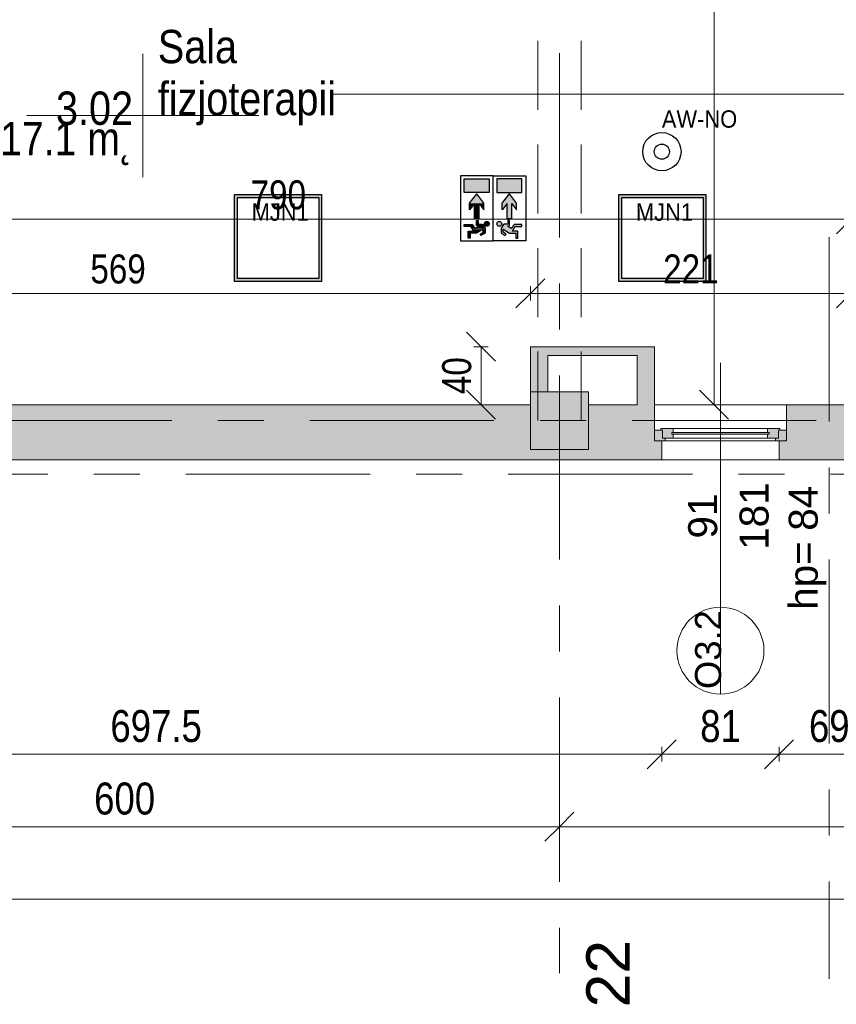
# Model space of a CAD drawing. Header units: centimetres. Extents: x -1737 to 22393, y -8842 to 3838.
# Tile 3 of 65: x -985 to -422, y 6 to 685. Entities that reach past the tile are written whole.
import ezdxf

# ---------------------------------------------------------------- set-up
doc = ezdxf.new("R2010")
doc.units = ezdxf.units.CM
doc.linetypes.add('Oś', pattern=[222.25, 127, -31.75, 31.75, -31.75])
doc.linetypes.add('Ukryte', pattern=[71.438, 47.625, -23.813])
for name, color, linetype, lineweight in [('A-ANNO-DIMS', 211, 'Continuous', 13), ('A-ANNO-DIMS-100', 211, 'Continuous', 13), ('A-AREA-IDEN', 2, 'Continuous', 13), ('A-DETL-HDLN', 90, 'Ukryte', 9), ('A-DETL-THIN', 151, 'Continuous', 9), ('A-GLAZ', 151, 'Continuous', 13), ('A-GLAZ-IDEN', 152, 'Continuous', 13), ('A-WALL', 113, 'Continuous', 13), ('A-WALL-PATT', 111, 'Continuous', 13), ('S-COLS', 52, 'Continuous', 13), ('S-GRID', 1, 'Continuous', 13), ('S-GRID-IDEN', 1, 'Continuous', 13)]:
    doc.layers.add(name, color=color, linetype=linetype, lineweight=lineweight)
doc.layers.add('E_oprawy', color=12, linetype='Continuous')
doc.styles.add('Arial', font='arial.ttf', dxfattribs={"width": 0.9, "height": 18})
doc.styles.add('Arial Narrow_1', font='ARIALN.TTF', dxfattribs={"height": 22})
doc.styles.add('Arial Narrow_2', font='ARIALN.TTF', dxfattribs={"height": 20})
doc.styles.add('Arial_11', font='arial.ttf', dxfattribs={"height": 0.2})
doc.styles.add('Arial_4', font='arial.ttf', dxfattribs={"height": 30})
doc.styles.add('Arial_5', font='arial.ttf', dxfattribs={"height": 20})
doc.styles.add('Arial_7', font='arial.ttf', dxfattribs={"width": 0.85, "height": 23})
doc.styles.add('Arial_9', font='arial.ttf', dxfattribs={"height": 18})
doc.dimstyles.new('Diagonal_1_100__0_1_', dxfattribs={"dimscale": 30.48, "dimtxt": 22.515481, "dimasz": 0.656168, "dimexe": 0.164042, "dimexo": 0.0625, "dimgap": 0.065617, "dimtad": 1, "dimdec": 1, "dimrnd": 0.1, "dimdsep": 46, "dimtxsty": 'Arial Narrow_1', "dimblk1": 'OBLIQUE', "dimblk2": 'OBLIQUE', "dimsah": 1, "dimcen": 0.09, "dimazin": 0, "dimtfac": 1, "dimtdec": 4, "dimtix": 1, "dimtmove": 0, "dimatfit": 3, "dimfxl": 0, "dimtvp": 1, "dimtolj": 1, "dimtzin": 0, "dimarcsym": 0})
doc.dimstyles.new('Diagonal_1_100__0__wewnętrzne', dxfattribs={"dimscale": 30.48, "dimtxt": 20.468619, "dimasz": 0.656168, "dimexe": 0.164042, "dimexo": 0.0625, "dimgap": 0.032808, "dimtad": 1, "dimdec": 0, "dimdsep": 46, "dimtxsty": 'Arial Narrow_2', "dimblk1": 'OBLIQUE', "dimblk2": 'OBLIQUE', "dimsah": 1, "dimcen": 0.09, "dimazin": 0, "dimtfac": 1, "dimtdec": 4, "dimtix": 1, "dimtmove": 0, "dimatfit": 3, "dimfxl": 0, "dimtvp": 1, "dimtolj": 1, "dimtzin": 0, "dimarcsym": 0})
doc.dimstyles.new('Diagonal_1_100__0__wewnętrzne_2', dxfattribs={"dimscale": 30.48, "dimtxt": 20.468619, "dimasz": 0.656168, "dimexe": 0.164042, "dimexo": 0.0625, "dimgap": 0.032808, "dimtad": 1, "dimdec": 0, "dimdsep": 46, "dimtxsty": 'Arial Narrow_2', "dimblk1": 'OBLIQUE', "dimblk2": 'OBLIQUE', "dimsah": 1, "dimcen": 0.09, "dimazin": 0, "dimtfac": 1, "dimtdec": 4, "dimtix": 1, "dimtmove": 2, "dimatfit": 3, "dimfxl": 0, "dimtvp": 1, "dimtolj": 1, "dimtzin": 0, "dimarcsym": 0})

# ---------------------------------------------------------------- blocks, each defined once
blk = doc.blocks.new('Pawilon E_rvt-1-3_piętro I __3_90 m_ - stan projektowany')
at = {"layer": 'S-GRID', "linetype": 'Oś'}
for p, q in [((-426.62, 534.83), (-426.62, 23.18)), ((368.01, 371.33), (-1702.93, 371.33))]:
    blk.add_line(p, q, dxfattribs=at)
blk = doc.blocks.new('M_Concrete-Square-Column - 400 x 400mm-1512407-3_piętro I __3_90 m_ - stan projektowany')
at = {"layer": 'S-COLS', "lineweight": 9}
blk.add_hatch(color=253, dxfattribs=at).paths.add_polyline_path([(20, -20), (20, 20), (-20, 20), (-20, -20), (11, -20)], flags=0)
for p, q in [((20, 20), (-20, 20)), ((-20, 20), (-20, -20)), ((20, -20), (20, 20)), ((-20, -20), (20, -20))]:
    blk.add_line(p, q, dxfattribs=at)
blk = doc.blocks.new('Okno - automatyczna etykieta - 91x181-2208600-3_piętro I __3_90 m_ - stan projektowany')
at = {"layer": 'A-GLAZ', "lineweight": 9}
h = blk.add_hatch(color=253, dxfattribs=at)
h.paths.add_polyline_path([(-45.5, -6), (-38, -6), (-38, -4), (-40, -3.93), (-40, 1.5), (-45.5, 1.5)], flags=0)
h.paths.add_polyline_path([(45.5, -6), (45.5, 1.5), (40, 1.5), (40, -4), (38, -4), (38, -6), (40.5, -6)], flags=0)
h = blk.add_hatch(color=253, dxfattribs=at)
h.paths.add_polyline_path([(-32.5, -4), (-32.5, -1.25), (-33.5, -1.25), (-33.5, -0.25), (-32.5, -0.25), (-32.5, 2.5), (-41, 2.5), (-41, 1.5), (-40, 1.5), (-40, -4), (-33.5, -4)], flags=0)
h.paths.add_polyline_path([(40, -4), (40, 1.5), (41, 1.5), (41, 2.5), (32.5, 2.5), (32.5, -0.25), (33.5, -0.25), (33.5, -1.25), (32.5, -1.25), (32.5, -4), (38, -4)], flags=0)
blk.add_hatch(color=253, dxfattribs=at).paths.add_polyline_path([(-24.16, -1.25), (33.5, -1.25), (33.5, -0.25), (-33.5, -0.25), (-33.5, -1.25), (-32.5, -1.25)], flags=0)
for p, q in [((-45.5, 1.5), (-40, 1.5)), ((-45.5, -6), (-45.5, 1.5)), ((-41, 2.5), (-32.5, 2.5)), ((-41, 1.5), (-41, 2.5)), ((-40, 1.5), (-41, 1.5)), ((-40, -4), (-40, 1.5)), ((-40, 1.5), (-40, -4)), ((-32.5, 2.5), (-32.5, -0.25)), ((32.5, 2.5), (-32.5, 2.5)), ((32.5, 2.5), (41, 2.5)), ((32.5, -0.25), (32.5, 2.5)), ((40, 1.5), (40, -4)), ((41, 1.5), (40, 1.5)), ((40, 1.5), (45.5, 1.5)), ((40, -4), (40, 1.5)), ((41, 2.5), (41, 1.5)), ((45.5, 1.5), (45.5, -6)), ((-38, -6), (-45.5, -6)), ((-45.5, -6), (45.5, -6)), ((-32.5, -4), (-40, -4)), ((-40, -4), (-38, -4)), ((-38, -4), (-38, -6)), ((38, -6), (-38, -6)), ((-33.5, -1.25), (-33.5, -0.25)), ((-33.5, -0.25), (33.5, -0.25)), ((-33.5, -0.25), (-33.5, -1.25)), ((-32.5, -0.25), (-33.5, -0.25)), ((33.5, -1.25), (-33.5, -1.25)), ((-33.5, -1.25), (-32.5, -1.25)), ((-32.5, -1.25), (-32.5, -4)), ((32.5, -4), (-32.5, -4)), ((33.5, -0.25), (32.5, -0.25)), ((32.5, -1.25), (33.5, -1.25)), ((32.5, -4), (32.5, -1.25)), ((40, -4), (32.5, -4)), ((33.5, -0.25), (33.5, -1.25)), ((33.5, -1.25), (33.5, -0.25)), ((38, -4), (40, -4)), ((38, -6), (38, -4)), ((45.5, -6), (38, -6))]:
    blk.add_line(p, q, dxfattribs=at)
blk = doc.blocks.new('DIMBLOCK16-3_piętro I __3_90 m_ - stan projektowany')
at = {"layer": 'A-ANNO-DIMS-100', "transparency": 16777216}
for p, q in [((-1212.62, 128.23), (-1202.62, 138.23)), ((-612.62, 128.23), (-602.62, 138.23)), ((-1212.62, 133.23), (-1212.62, 123.23)), ((-1212.62, 128.23), (-1212.62, 133.23)), ((-612.62, 133.23), (-612.62, 123.23)), ((-612.62, 128.23), (-612.62, 133.23)), ((-1212.62, 128.23), (-1222.62, 118.23)), ((-1212.62, 128.23), (-612.62, 128.23)), ((-612.62, 128.23), (-622.62, 118.23))]:
    blk.add_line(p, q, dxfattribs=at)
at = {"layer": 'A-ANNO-DIMS-100', "color": 0, "transparency": 16777216, "insert": (-933.53, 158.67), "char_height": 22, "width": 50.1774, "attachment_point": 1, "line_spacing_factor": 0.974696, "style": 'Arial Narrow_1'}
blk.add_mtext('600', dxfattribs=at)
blk = doc.blocks.new('_Oblique')
at = {"color": 0, "linetype": 'ByBlock', "lineweight": -2}
blk.add_line((-0.5, -0.5), (0.5, 0.5), dxfattribs=at)
blk = doc.blocks.new('DIMBLOCK17-3_piętro I __3_90 m_ - stan projektowany')
at = {"layer": 'A-ANNO-DIMS-100', "transparency": 16777216}
for p, q in [((-612.62, 128.23), (-602.62, 138.23)), ((-12.62, 128.23), (-2.62, 138.23)), ((-612.62, 133.23), (-612.62, 123.23)), ((-612.62, 128.23), (-612.62, 133.23)), ((-12.62, 133.23), (-12.62, 123.23)), ((-12.62, 128.23), (-12.62, 133.23)), ((-612.62, 128.23), (-622.62, 118.23)), ((-612.62, 128.23), (-12.62, 128.23)), ((-12.62, 128.23), (-22.62, 118.23))]:
    blk.add_line(p, q, dxfattribs=at)
at = {"layer": 'A-ANNO-DIMS-100', "color": 0, "transparency": 16777216, "insert": (-333.53, 158.67), "char_height": 22, "width": 50.1774, "attachment_point": 1, "line_spacing_factor": 0.974696, "style": 'Arial Narrow_1'}
blk.add_mtext('600', dxfattribs=at)
blk = doc.blocks.new('DIMBLOCK39-3_piętro I __3_90 m_ - stan projektowany')
at = {"layer": 'A-ANNO-DIMS-100', "transparency": 16777216}
for p, q in [((-1201.62, 547.24), (-1191.62, 557.24)), ((-411.62, 547.24), (-401.62, 557.24)), ((-1201.62, 542.24), (-1201.62, 552.24)), ((-411.62, 542.24), (-411.62, 552.24)), ((-1201.62, 547.24), (-1211.62, 537.24)), ((-411.62, 547.24), (-1201.62, 547.24)), ((-1201.62, 547.24), (-1201.62, 542.24)), ((-411.62, 547.24), (-421.62, 537.24)), ((-411.62, 547.24), (-411.62, 542.24))]:
    blk.add_line(p, q, dxfattribs=at)
at = {"layer": 'A-ANNO-DIMS-100', "color": 0, "transparency": 16777216, "insert": (-825.63, 574.09), "char_height": 20, "width": 45.6158, "attachment_point": 1, "line_spacing_factor": 0.974696, "style": 'Arial Narrow_2'}
blk.add_mtext('790', dxfattribs=at)
blk = doc.blocks.new('DIMBLOCK60-3_piętro I __3_90 m_ - stan projektowany')
at = {"layer": 'A-ANNO-DIMS-100', "transparency": 16777216}
for p, q in [((-506.04, 1123.33), (-516.04, 1133.33)), ((-501.04, 1123.33), (-511.04, 1123.33)), ((-506.04, 419.33), (-506.04, 1123.33)), ((-506.04, 1123.33), (-496.04, 1113.33)), ((-506.04, 1123.33), (-501.04, 1123.33)), ((-506.04, 419.33), (-516.04, 429.33)), ((-511.04, 419.33), (-501.04, 419.33)), ((-506.04, 419.33), (-511.04, 419.33)), ((-506.04, 419.33), (-496.04, 409.33))]:
    blk.add_line(p, q, dxfattribs=at)
at = {"layer": 'A-ANNO-DIMS-100', "color": 0, "transparency": 16777216, "insert": (-532.89, 781.69), "char_height": 20, "width": 45.6158, "attachment_point": 1, "rotation": 90, "line_spacing_factor": 0.974696, "style": 'Arial Narrow_2'}
blk.add_mtext('704', dxfattribs=at)
blk = doc.blocks.new('DIMBLOCK196-3_piętro I __3_90 m_ - stan projektowany')
at = {"layer": 'A-ANNO-DIMS-100', "transparency": 16777216}
for p, q in [((-666.68, 459.33), (-676.68, 469.33)), ((-661.68, 459.33), (-671.68, 459.33)), ((-666.68, 419.33), (-666.68, 459.33)), ((-666.68, 459.33), (-656.68, 449.33)), ((-666.68, 459.33), (-661.68, 459.33)), ((-666.68, 419.33), (-676.68, 429.33)), ((-671.68, 419.33), (-661.68, 419.33)), ((-666.68, 419.33), (-671.68, 419.33)), ((-666.68, 419.33), (-656.68, 409.33))]:
    blk.add_line(p, q, dxfattribs=at)
at = {"layer": 'A-ANNO-DIMS-100', "color": 0, "transparency": 16777216, "insert": (-693.53, 426.65), "char_height": 20, "width": 30.4105, "attachment_point": 1, "rotation": 90, "line_spacing_factor": 0.974696, "style": 'Arial Narrow_2'}
blk.add_mtext('40', dxfattribs=at)
blk = doc.blocks.new('DIMBLOCK197-3_piętro I __3_90 m_ - stan projektowany')
at = {"layer": 'A-ANNO-DIMS-100', "transparency": 16777216}
for p, q in [((-1201.62, 496.14), (-1191.62, 506.14)), ((-632.62, 496.14), (-622.62, 506.14)), ((-1201.62, 496.14), (-1211.62, 486.14)), ((-1201.62, 501.14), (-1201.62, 491.14)), ((-1201.62, 496.14), (-1201.62, 501.14)), ((-1201.62, 496.14), (-632.62, 496.14)), ((-632.62, 496.14), (-642.62, 486.14)), ((-632.62, 491.14), (-632.62, 501.14)), ((-632.62, 496.14), (-632.62, 491.14))]:
    blk.add_line(p, q, dxfattribs=at)
at = {"layer": 'A-ANNO-DIMS-100', "color": 0, "transparency": 16777216, "insert": (-936.13, 522.99), "char_height": 20, "width": 45.6158, "attachment_point": 1, "line_spacing_factor": 0.974696, "style": 'Arial Narrow_2'}
blk.add_mtext('569', dxfattribs=at)
blk = doc.blocks.new('DIMBLOCK198-3_piętro I __3_90 m_ - stan projektowany')
at = {"layer": 'A-ANNO-DIMS-100', "transparency": 16777216}
for p, q in [((-632.62, 496.14), (-622.62, 506.14)), ((-411.62, 496.14), (-401.62, 506.14)), ((-632.62, 496.14), (-642.62, 486.14)), ((-632.62, 491.14), (-632.62, 501.14)), ((-632.62, 496.14), (-411.62, 496.14)), ((-632.62, 496.14), (-632.62, 491.14)), ((-411.62, 496.14), (-421.62, 486.14)), ((-411.62, 501.14), (-411.62, 491.14)), ((-411.62, 496.14), (-411.62, 501.14))]:
    blk.add_line(p, q, dxfattribs=at)
at = {"layer": 'A-ANNO-DIMS-100', "color": 0, "transparency": 16777216, "insert": (-541.13, 522.99), "char_height": 20, "width": 45.6158, "attachment_point": 1, "line_spacing_factor": 0.974696, "style": 'Arial Narrow_2'}
blk.add_mtext('221', dxfattribs=at)
blk = doc.blocks.new('DIMBLOCK199-3_piętro I __3_90 m_ - stan projektowany')
at = {"layer": 'A-ANNO-DIMS-100', "transparency": 16777216}
for p, q in [((-1239.62, 78.23), (-1229.62, 88.23)), ((-1239.62, 83.23), (-1239.62, 73.23)), ((-1239.62, 78.23), (-1239.62, 83.23)), ((1214.38, 78.23), (1224.38, 88.23)), ((1214.38, 83.23), (1214.38, 73.23)), ((1214.38, 78.23), (1214.38, 83.23)), ((-1239.62, 78.23), (-1249.62, 68.23)), ((-1239.62, 78.23), (1214.38, 78.23)), ((1214.38, 78.23), (1204.38, 68.23))]:
    blk.add_line(p, q, dxfattribs=at)
at = {"layer": 'A-ANNO-DIMS-100', "color": 0, "transparency": 16777216, "insert": (-40.5, 108.67), "char_height": 22, "width": 66.9031, "attachment_point": 1, "line_spacing_factor": 0.974696, "style": 'Arial Narrow_1'}
blk.add_mtext('2454', dxfattribs=at)
blk = doc.blocks.new('DIMBLOCK200-3_piętro I __3_90 m_ - stan projektowany')
at = {"layer": 'A-ANNO-DIMS-100', "transparency": 16777216}
for p, q in [((-1239.62, 178.23), (-1229.62, 188.23)), ((-542.12, 178.23), (-532.12, 188.23)), ((-1239.62, 178.23), (-1249.62, 168.23)), ((-1239.62, 183.23), (-1239.62, 173.23)), ((-1239.62, 178.23), (-1239.62, 183.23)), ((-1239.62, 178.23), (-542.12, 178.23)), ((-542.12, 178.23), (-552.12, 168.23)), ((-542.12, 183.23), (-542.12, 173.23)), ((-542.12, 178.23), (-542.12, 183.23))]:
    blk.add_line(p, q, dxfattribs=at)
at = {"layer": 'A-ANNO-DIMS-100', "color": 0, "transparency": 16777216, "insert": (-922.32, 208.67), "char_height": 22, "width": 75.4805, "attachment_point": 1, "line_spacing_factor": 0.974696, "style": 'Arial Narrow_1'}
blk.add_mtext('697.5', dxfattribs=at)
blk = doc.blocks.new('DIMBLOCK201-3_piętro I __3_90 m_ - stan projektowany')
at = {"layer": 'A-ANNO-DIMS-100', "transparency": 16777216}
for p, q in [((-542.12, 178.23), (-532.12, 188.23)), ((-461.12, 178.23), (-451.12, 188.23)), ((-542.12, 178.23), (-552.12, 168.23)), ((-542.12, 183.23), (-542.12, 173.23)), ((-542.12, 178.23), (-542.12, 183.23)), ((-542.12, 178.23), (-461.12, 178.23)), ((-461.12, 178.23), (-471.12, 168.23)), ((-461.12, 183.23), (-461.12, 173.23)), ((-461.12, 178.23), (-461.12, 183.23))]:
    blk.add_line(p, q, dxfattribs=at)
at = {"layer": 'A-ANNO-DIMS-100', "color": 0, "transparency": 16777216, "insert": (-515.56, 208.67), "char_height": 22, "width": 33.4516, "attachment_point": 1, "line_spacing_factor": 0.974696, "style": 'Arial Narrow_1'}
blk.add_mtext('81', dxfattribs=at)
blk = doc.blocks.new('DIMBLOCK202-3_piętro I __3_90 m_ - stan projektowany')
at = {"layer": 'A-ANNO-DIMS-100', "transparency": 16777216}
for p, q in [((-461.12, 178.23), (-451.12, 188.23)), ((-392.12, 178.23), (-382.12, 188.23)), ((-461.12, 178.23), (-471.12, 168.23)), ((-461.12, 183.23), (-461.12, 173.23)), ((-461.12, 178.23), (-461.12, 183.23)), ((-461.12, 178.23), (-392.12, 178.23)), ((-392.12, 178.23), (-402.12, 168.23)), ((-392.12, 183.23), (-392.12, 173.23)), ((-392.12, 178.23), (-392.12, 183.23))]:
    blk.add_line(p, q, dxfattribs=at)
at = {"layer": 'A-ANNO-DIMS-100', "color": 0, "transparency": 16777216, "insert": (-440.56, 208.67), "char_height": 22, "width": 33.4516, "attachment_point": 1, "line_spacing_factor": 0.974696, "style": 'Arial Narrow_1'}
blk.add_mtext('69', dxfattribs=at)
blk = doc.blocks.new('METKA_POMIESZCZENIA2 - Rozbudowana krótka - bez ramki-2403173-3_piętro I __3_90 m_ - stan projektowany')
at = {"layer": 'A-AREA-IDEN'}
for p, q in [((0, 0.425), (0, 0)), ((0.0976, 0), (-0.8, 0)), ((-0.8, 0), (0.8, 0)), ((0, 0), (0, -0.425))]:
    blk.add_line(p, q, dxfattribs=at)
blk = doc.blocks.new('Okno_LD_typ 100 - metka _ wys_parapetu-2491833-3_piętro I __3_90 m_ - stan projektowany')
at = {"layer": 'A-GLAZ-IDEN'}
blk.add_line((0, 1.8925), (0, -0.3919), dxfattribs=at)
blk.add_circle((0, -0.0919), 0.3, dxfattribs=at)
at = {"layer": 'A-GLAZ-IDEN', "insert": (0.4711, 0.6634), "char_height": 0.2, "width": 0.48783, "attachment_point": 3, "rotation": 90, "line_spacing_factor": 0.936439, "style": 'Arial_11', "bg_fill": 3, "box_fill_scale": 1.25, "bg_fill_color": 256, "bg_fill_true_color": 13158600, "bg_fill_transparency": 0}
blk.add_mtext('\\pxqr,t6.35,12.7,19.05,25.4,31.75,38.1,44.45,50.8,57.15,63.5,69.85,76.2,82.55,88.9,95.25,101.6,107.95,114.3,120.65,127,133.35,139.7,146.05,152.4,158.75,165.1,171.45,177.8,184.15,190.5,196.85,203.2;{hp= }', dxfattribs=at)
blk = doc.blocks.new('MJN1')
at = {"layer": 'E_oprawy', "linetype": 'ByBlock'}
h = blk.add_hatch(color=256, dxfattribs=at)
h.paths.add_polyline_path([(-30, -30), (-30, 30), (30, 30), (30, -30)])
h.paths.add_polyline_path([(-28, -28), (-28, 28), (28, 28), (28, -28)], flags=16)
for points in [[(-30, -30), (-30, 30), (30, 30), (30, -30)], [(-28, -28), (-28, 28), (28, 28), (28, -28)]]:
    blk.add_lwpolyline(points, close=True, dxfattribs=at)
blk.add_circle((0, 0), 0.0000001, dxfattribs=at)
at = {"layer": 'E_oprawy', "color": 4, "style": 'Arial', "width": 0.9}
blk.add_text('MJN1', height=12, dxfattribs=at).set_placement((-18.29, 11.9))
blk = doc.blocks.new('EW-2')
at = {"layer": 'E_oprawy'}
h = blk.add_hatch(color=3, dxfattribs=at)
h.paths.add_polyline_path([(2.23, 2.59), (11.57, 2.59), (11.57, 19.91), (2.23, 19.91)])
h.paths.add_polyline_path([(19.07, 12.86), (23.45, 16.18), (18.95, 16.18), (12.44, 11.25), (18.95, 6.32), (23.45, 6.32), (19.07, 9.64), (29.76, 9.64), (29.76, 12.86)])
h.paths.add_polyline_path([(34.83, 10.13), (34.45, 11.43), (30.95, 11.43), (30.95, 10.28), (33.37, 10.28), (33.55, 7.66), (33.78, 7.2), (36.15, 5.56), (39.6, 5.56), (40.91, 7.61), (41.35, 8.3), (40.34, 8.95), (39, 6.86), (36.98, 6.86), (39.76, 11.38), (39.76, 15.71), (43.08, 15.71), (43.08, 17.09), (38.25, 17.11), (38.25, 13.31), (35.12, 15.31), (35.12, 19.91), (33.6, 19.91), (33.6, 14.51), (36.47, 12.55), (35.51, 11.13)])
h.paths.add_polyline_path([(33.25, 2.59, 1), (33.25, 5.94, 1)])
at = {"layer": 'E_oprawy', "color": 3}
for p, q in [((0, 0), (0, 22.5)), ((0, 22.5), (45, 22.5)), ((45, 22.5), (45, 0)), ((45, 0), (0, 0)), ((0, 0), (0, -22.5)), ((45, 0), (0, 0)), ((0, 0), (0, -22.5)), ((45, -22.5), (45, 0)), ((0, -22.5), (45, -22.5))]:
    blk.add_line(p, q, dxfattribs=at)
at = {"layer": 'E_oprawy', "color": 3, "linetype": 'Continuous'}
for p, q in [((11.57, 19.91), (2.23, 19.91)), ((2.23, 19.91), (2.23, 2.59)), ((11.57, 2.59), (11.57, 19.91)), ((18.95, 16.18), (12.44, 11.25)), ((23.45, 16.18), (18.95, 16.18)), ((19.07, 12.86), (23.45, 16.18)), ((35.12, 19.91), (33.6, 19.91)), ((33.6, 19.91), (33.6, 14.51)), ((33.6, 14.51), (36.47, 12.55)), ((35.12, 15.31), (35.12, 19.91)), ((38.25, 13.31), (35.12, 15.31)), ((43.08, 17.09), (38.25, 17.11)), ((38.25, 17.11), (38.25, 13.31)), ((39.76, 11.38), (39.76, 15.71)), ((39.76, 15.71), (43.08, 15.71)), ((43.08, 15.71), (43.08, 17.09)), ((18.95, 6.32), (12.44, 11.25)), ((29.76, 12.86), (19.07, 12.86)), ((29.76, 9.64), (19.07, 9.64)), ((19.07, 9.64), (23.45, 6.32)), ((29.76, 12.86), (29.76, 9.64)), ((34.45, 11.43), (30.95, 11.43)), ((30.95, 11.43), (30.95, 10.28)), ((30.95, 10.28), (33.37, 10.28)), ((33.37, 10.28), (33.55, 7.66)), ((33.55, 7.66), (33.78, 7.2)), ((33.78, 7.2), (36.15, 5.56)), ((34.83, 10.13), (34.45, 11.43)), ((35.51, 11.13), (34.83, 10.13)), ((36.47, 12.55), (35.51, 11.13)), ((36.98, 6.86), (39.76, 11.38)), ((39, 6.86), (36.98, 6.86)), ((40.34, 8.95), (39, 6.86)), ((39.6, 5.56), (40.91, 7.61)), ((41.35, 8.3), (40.34, 8.95)), ((40.91, 7.61), (41.35, 8.3)), ((2.23, 2.59), (11.57, 2.59)), ((23.45, 6.32), (18.95, 6.32)), ((36.15, 5.56), (39.6, 5.56)), ((2.23, -2.59), (11.57, -2.59)), ((2.23, -19.91), (2.23, -2.59)), ((11.57, -2.59), (11.57, -19.91)), ((18.95, -6.32), (12.44, -11.25)), ((23.45, -6.32), (18.95, -6.32)), ((19.07, -9.64), (23.45, -6.32)), ((33.78, -7.2), (36.15, -5.56)), ((36.15, -5.56), (39.6, -5.56)), ((39.6, -5.56), (40.91, -7.61)), ((18.95, -16.18), (12.44, -11.25)), ((29.76, -9.64), (19.07, -9.64)), ((29.76, -12.86), (19.07, -12.86)), ((19.07, -12.86), (23.45, -16.18)), ((29.76, -12.86), (29.76, -9.64)), ((30.95, -11.43), (30.95, -10.28)), ((30.95, -10.28), (33.37, -10.28)), ((34.45, -11.43), (30.95, -11.43)), ((33.37, -10.28), (33.55, -7.66)), ((33.55, -7.66), (33.78, -7.2)), ((33.6, -14.51), (36.47, -12.55)), ((34.83, -10.13), (34.45, -11.43)), ((35.51, -11.13), (34.83, -10.13)), ((38.25, -13.31), (35.12, -15.31)), ((36.47, -12.55), (35.51, -11.13)), ((39, -6.86), (36.98, -6.86)), ((36.98, -6.86), (39.76, -11.38)), ((38.25, -17.11), (38.25, -13.31)), ((40.34, -8.95), (39, -6.86)), ((39.76, -11.38), (39.76, -15.71)), ((41.35, -8.3), (40.34, -8.95)), ((40.91, -7.61), (41.35, -8.3)), ((11.57, -19.91), (2.23, -19.91)), ((23.45, -16.18), (18.95, -16.18)), ((33.6, -19.91), (33.6, -14.51)), ((35.12, -19.91), (33.6, -19.91)), ((35.12, -15.31), (35.12, -19.91)), ((43.08, -17.09), (38.25, -17.11)), ((39.76, -15.71), (43.08, -15.71)), ((43.08, -15.71), (43.08, -17.09))]:
    blk.add_line(p, q, dxfattribs=at)
for centre in [(33.25, 4.26), (33.25, -4.26)]:
    blk.add_circle(centre, 1.68, dxfattribs=at)
for points in [[(11.57, -19.91), (11.57, -2.59), (2.23, -19.91)], [(2.23, -19.91), (11.57, -2.59), (2.23, -2.59)], [(18.95, -16.18), (18.95, -6.32), (12.44, -11.25)], [(19.07, -16.18), (19.07, -6.32), (18.95, -16.18)], [(18.95, -16.18), (19.07, -6.32), (18.95, -6.32)], [(19.07, -9.64), (23.45, -6.32), (19.07, -6.32)], [(32.07, -5.45), (32.07, -3.08), (31.57, -4.26)], [(33.25, -5.94), (33.25, -2.59), (32.07, -5.45)], [(32.07, -5.45), (33.25, -2.59), (32.07, -3.08)], [(33.25, -5.94), (33.37, -2.63), (33.25, -2.59)], [(33.37, -5.9), (33.37, -2.63), (33.25, -5.94)], [(33.37, -5.9), (33.55, -2.71), (33.37, -2.63)], [(33.55, -5.82), (33.55, -2.71), (33.37, -5.9)], [(33.55, -5.82), (33.6, -2.73), (33.55, -2.71)], [(33.6, -5.8), (33.6, -2.73), (33.55, -5.82)], [(33.6, -5.8), (33.78, -2.8), (33.6, -2.73)], [(33.78, -5.73), (33.78, -2.8), (33.6, -5.8)], [(33.78, -5.73), (34.44, -3.08), (33.78, -2.8)], [(34.44, -5.45), (34.44, -3.08), (33.78, -5.73)], [(34.44, -11.43), (34.44, -6.74), (33.78, -11.43)], [(33.78, -11.43), (34.44, -6.74), (33.78, -7.2)], [(34.44, -5.45), (34.45, -3.09), (34.44, -3.08)], [(34.45, -5.43), (34.45, -3.09), (34.44, -5.45)], [(34.45, -11.43), (34.45, -6.74), (34.44, -11.43)], [(34.44, -11.43), (34.45, -6.74), (34.44, -6.74)], [(34.45, -5.43), (34.83, -4.01), (34.45, -3.09)], [(34.83, -4.52), (34.83, -4.01), (34.45, -5.43)], [(34.83, -10.13), (34.83, -6.47), (34.45, -11.43)], [(34.45, -11.43), (34.83, -6.47), (34.45, -6.74)], [(34.83, -4.52), (34.93, -4.26), (34.83, -4.01)], [(34.93, -10.29), (34.93, -6.4), (34.83, -10.13)], [(34.83, -10.13), (34.93, -6.4), (34.83, -6.47)], [(35.12, -10.56), (35.12, -6.28), (34.93, -10.29)], [(34.93, -10.29), (35.12, -6.28), (34.93, -6.4)], [(35.51, -11.13), (35.51, -6), (35.12, -10.56)], [(35.12, -10.56), (35.51, -6), (35.12, -6.28)], [(36.15, -12.08), (36.15, -5.56), (35.51, -11.13)], [(35.51, -11.13), (36.15, -5.56), (35.51, -6)], [(36.47, -12.55), (36.47, -5.56), (36.15, -12.08)], [(36.15, -12.08), (36.47, -5.56), (36.15, -5.56)], [(36.98, -14.12), (36.98, -5.56), (36.47, -14.45)], [(36.47, -14.45), (36.98, -5.56), (36.47, -5.56)], [(38.25, -6.86), (38.25, -5.56), (36.98, -6.86)], [(36.98, -6.86), (38.25, -5.56), (36.98, -5.56)], [(39, -6.86), (39, -5.56), (38.25, -6.86)], [(38.25, -6.86), (39, -5.56), (38.25, -5.56)], [(39.6, -7.8), (39.6, -5.56), (39, -6.86)], [(39, -6.86), (39.6, -5.56), (39, -5.56)], [(39.6, -7.8), (39.76, -5.81), (39.6, -5.56)], [(39.76, -8.06), (39.76, -5.81), (39.6, -7.8)], [(39.76, -8.06), (40.34, -6.71), (39.76, -5.81)], [(40.34, -8.95), (40.34, -6.71), (39.76, -8.06)], [(40.34, -8.95), (40.91, -7.61), (40.34, -6.71)], [(23.45, -12.86), (23.45, -9.64), (19.07, -12.86)], [(19.07, -12.86), (23.45, -9.64), (19.07, -9.64)], [(19.07, -16.18), (23.45, -16.18), (19.07, -12.86)], [(29.76, -12.86), (29.76, -9.64), (23.45, -12.86)], [(23.45, -12.86), (29.76, -9.64), (23.45, -9.64)], [(31.57, -11.43), (31.57, -10.28), (30.95, -11.43)], [(30.95, -11.43), (31.57, -10.28), (30.95, -10.28)], [(32.07, -11.43), (32.07, -10.28), (31.57, -11.43)], [(31.57, -11.43), (32.07, -10.28), (31.57, -10.28)], [(33.25, -11.43), (33.25, -10.28), (32.07, -11.43)], [(32.07, -11.43), (33.25, -10.28), (32.07, -10.28)], [(33.37, -11.43), (33.37, -10.28), (33.25, -11.43)], [(33.25, -11.43), (33.37, -10.28), (33.25, -10.28)], [(33.55, -11.43), (33.55, -7.66), (33.37, -11.43)], [(33.37, -11.43), (33.55, -7.66), (33.37, -10.28)], [(33.6, -11.43), (33.6, -7.56), (33.55, -11.43)], [(33.55, -11.43), (33.6, -7.56), (33.55, -7.66)], [(33.78, -11.43), (33.78, -7.2), (33.6, -11.43)], [(33.6, -11.43), (33.78, -7.2), (33.6, -7.56)], [(35.12, -19.91), (35.12, -13.48), (34.93, -19.91)], [(34.93, -19.91), (35.12, -13.48), (34.93, -13.6)], [(35.51, -15.06), (35.51, -13.21), (35.12, -15.31)], [(35.12, -15.31), (35.51, -13.21), (35.12, -13.48)], [(36.15, -14.65), (36.15, -12.77), (35.51, -15.06)], [(35.51, -15.06), (36.15, -12.77), (35.51, -13.21)], [(36.47, -14.45), (36.47, -12.55), (36.15, -14.65)], [(36.15, -14.65), (36.47, -12.55), (36.15, -12.77)], [(36.98, -14.12), (38.25, -8.92), (36.98, -6.86)], [(38.25, -13.31), (38.25, -8.92), (36.98, -14.12)], [(38.25, -17.11), (39, -10.14), (38.25, -8.92)], [(39, -17.1), (39, -10.14), (38.25, -17.11)], [(39, -17.1), (39.6, -11.12), (39, -10.14)], [(39.6, -17.1), (39.6, -11.12), (39, -17.1)], [(39.6, -17.1), (39.76, -11.38), (39.6, -11.12)], [(39.76, -17.1), (39.76, -11.38), (39.6, -17.1)], [(40.91, -8.58), (40.91, -7.61), (40.34, -8.95)], [(40.91, -8.58), (41.35, -8.3), (40.91, -7.61)], [(33.78, -19.91), (33.78, -14.38), (33.6, -19.91)], [(33.6, -19.91), (33.78, -14.38), (33.6, -14.51)], [(34.44, -19.91), (34.44, -13.94), (33.78, -19.91)], [(33.78, -19.91), (34.44, -13.94), (33.78, -14.38)], [(34.45, -19.91), (34.45, -13.93), (34.44, -19.91)], [(34.44, -19.91), (34.45, -13.93), (34.44, -13.94)], [(34.83, -19.91), (34.83, -13.67), (34.45, -19.91)], [(34.45, -19.91), (34.83, -13.67), (34.45, -13.93)], [(34.93, -19.91), (34.93, -13.6), (34.83, -19.91)], [(34.83, -19.91), (34.93, -13.6), (34.83, -13.67)], [(40.34, -17.1), (40.34, -15.71), (39.76, -17.1)], [(39.76, -17.1), (40.34, -15.71), (39.76, -15.71)], [(40.91, -17.1), (40.91, -15.71), (40.34, -17.1)], [(40.34, -17.1), (40.91, -15.71), (40.34, -15.71)], [(41.35, -17.09), (41.35, -15.71), (40.91, -17.1)], [(40.91, -17.1), (41.35, -15.71), (40.91, -15.71)], [(43.08, -17.09), (43.08, -15.71), (41.35, -17.09)], [(41.35, -17.09), (43.08, -15.71), (41.35, -15.71)]]:
    blk.add_solid(points, dxfattribs=at)
blk = doc.blocks.new('AW-NO')
at = {"layer": 'E_oprawy', "color": 1, "linetype": 'ByBlock'}
for radius in [13.2, 5.21]:
    blk.add_circle((0, 0), radius, dxfattribs=at)
at = {"layer": 'E_oprawy', "color": 1, "style": 'Arial', "width": 0.9}
blk.add_text('AW-NO', height=12, dxfattribs=at).set_placement((0, 16.52))

msp = doc.modelspace()

# ---------------------------------------------------------------- hatches: boundary and pattern name
at = {"layer": 'A-WALL-PATT'}
for points in [[(-629.45, 428.33), (-620.62, 428.33), (-620.62, 459.33), (-632.62, 459.33), (-632.62, 428.33)], [(-569.82, 453.33), (-547.12, 453.33), (-547.12, 459.33), (-620.62, 459.33), (-620.62, 453.33), (-574.33, 453.33)], [(-559.12, 419.33), (-547.12, 419.33), (-547.12, 453.33), (-559.12, 453.33), (-559.12, 425.53)]]:
    msp.add_hatch(color=9, dxfattribs=at).paths.add_polyline_path(points, flags=0)
h = msp.add_hatch(color=9, dxfattribs=at)
h.paths.add_polyline_path([(21.88, 381.33), (21.88, 394.33), (16.88, 394.33), (16.88, 419.33), (7.38, 419.33), (7.38, 388.33), (-32.62, 388.33), (-32.62, 419.33), (-42.12, 419.33), (-42.12, 394.33), (-47.12, 394.33), (-47.12, 381.33), (16.88, 381.33)], flags=0)
h.paths.add_polyline_path([(-392.12, 381.33), (-392.12, 394.33), (-397.12, 394.33), (-397.12, 419.33), (-399.62, 419.33), (-399.62, 400.33), (-411.62, 400.33), (-411.62, 419.33), (-456.12, 419.33), (-456.12, 394.33), (-461.12, 394.33), (-461.12, 381.33), (-397.12, 381.33)], flags=0)
h.paths.add_polyline_path([(495.98, 381.33), (530.38, 381.33), (530.38, 419.33), (492.38, 419.33), (492.38, 381.33)], flags=0)
h.paths.add_polyline_path([(-592.62, 381.33), (-542.12, 381.33), (-542.12, 394.33), (-547.12, 394.33), (-547.12, 419.33), (-592.62, 419.33), (-592.62, 388.33), (-632.62, 388.33), (-632.62, 419.33), (-1192.62, 419.33), (-1192.62, 388.33), (-1201.62, 388.33), (-1201.62, 381.33), (-632.62, 381.33)], flags=0)
h.paths.add_polyline_path([(299.49, 381.33), (302.38, 381.33), (302.35, 419.33), (197.88, 419.33), (197.88, 394.33), (192.88, 394.33), (192.88, 381.33), (253.13, 381.33)], flags=0)

# ---------------------------------------------------------------- linework, layer by layer
at = {"layer": 'A-AREA-IDEN'}
msp.add_line((-267.84, 633.63), (-768.73, 633.63), dxfattribs=at)
at = {"layer": 'A-DETL-HDLN'}
for p, q in [((-627.62, 408.33), (-627.62, 2788.33)), ((-627.62, 408.33), (-627.62, 2788.33)), ((-597.62, 408.33), (-597.62, 2788.33)), ((-597.62, 408.33), (-597.62, 2788.33))]:
    msp.add_line(p, q, dxfattribs=at)
at = {"layer": 'A-DETL-THIN'}
msp.add_line((-597.62, 453.33), (-597.62, 428.33), dxfattribs=at)
msp.add_line((-597.62, 453.33), (-597.62, 428.33), dxfattribs=at)
at = {"layer": 'A-WALL', "lineweight": 9}
for p, q in [((-632.62, 459.33), (-632.62, 428.33)), ((-547.12, 459.33), (-632.62, 459.33)), ((-547.12, 401.83), (-547.12, 459.33)), ((-620.62, 428.33), (-620.62, 453.33)), ((-620.62, 453.33), (-559.12, 453.33)), ((-559.12, 453.33), (-559.12, 419.33)), ((-632.62, 419.33), (-1192.62, 419.33)), ((-559.12, 419.33), (-592.62, 419.33)), ((-547.12, 419.33), (-411.62, 419.33)), ((-456.12, 419.33), (-456.12, 401.83)), ((-542.12, 381.33), (-542.12, 394.33)), ((-461.12, 394.33), (-461.12, 381.33)), ((-1239.62, 381.33), (302.38, 381.33))]:
    msp.add_line(p, q, dxfattribs=at)
at = {"layer": 'S-GRID', "linetype": 'Oś'}
for p, q in [((-612.62, 2884.27), (-612.62, 27.13)), ((1342.46, 408.33), (-1368.76, 408.33))]:
    msp.add_line(p, q, dxfattribs=at)

# ---------------------------------------------------------------- block references
at = {"lineweight": 5}
msp.add_blockref('Pawilon E_rvt-1-3_piętro I __3_90 m_ - stan projektowany', (0, 0), dxfattribs=at)
at = {"layer": 'A-AREA-IDEN', "xscale": 99.99999999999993, "yscale": 99.99999999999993, "zscale": 99.99999999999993}
msp.add_blockref('METKA_POMIESZCZENIA2 - Rozbudowana krótka - bez ramki-2403173-3_piętro I __3_90 m_ - stan projektowany', (-900.03, 618.83), dxfattribs=at)
at = {"layer": 'A-GLAZ', "lineweight": 9}
msp.add_blockref('Okno - automatyczna etykieta - 91x181-2208600-3_piętro I __3_90 m_ - stan projektowany', (-501.62, 400.33), dxfattribs=at)
at = {"layer": 'E_oprawy', "linetype": 'ByBlock'}
msp.add_blockref('AW-NO', (-542, 593.89), dxfattribs=at)
at = {"layer": 'E_oprawy', "color": 2, "rotation": 270.0000000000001}
msp.add_blockref('EW-2', (-658.41, 577.32), dxfattribs=at)
at = {"layer": 'E_oprawy'}
for p in [(-806.62, 534.33), (-541.62, 534.33)]:
    msp.add_blockref('MJN1', p, dxfattribs=at)
at = {"layer": 'S-COLS', "lineweight": 9}
msp.add_blockref('M_Concrete-Square-Column - 400 x 400mm-1512407-3_piętro I __3_90 m_ - stan projektowany', (-612.62, 408.33), dxfattribs=at)

# ---------------------------------------------------------------- texts
at = {"layer": 'A-AREA-IDEN', "char_height": 23, "line_spacing_factor": 0.936439, "style": 'Arial_7'}
for s, insert, width, attachment_point in [('\\pxt3.69565,7.3913,11.08696,14.78261,18.47826,22.17391,25.86957,29.56522,33.26087,36.95652,40.65217,44.34783,48.04348,51.73913,55.43478,59.13043,62.82609,66.52174,70.21739,73.91304,77.6087,81.30435,85,88.69565,92.3913,96.08696,99.78261,103.47826,107.17391,110.86957,114.56522,118.26087;{Sala\\Pfizjoterapii}', (-889.6, 612.05), 120.87, 7), ('\\pxqr,t3.69565,7.3913,11.08696,14.78261,18.47826,22.17391,25.86957,29.56522,33.26087,36.95652,40.65217,44.34783,48.04348,51.73913,55.43478,59.13043,62.82609,66.52174,70.21739,73.91304,77.6087,81.30435,85,88.69565,92.3913,96.08696,99.78261,103.47826,107.17391,110.86957,114.56522,118.26087;{3.02}', (-906.68, 612.05), 52.87, 9), ('\\pt84.99995,169.9999,255.00008,340.00003,424.99998,509.99993,595.00011,680.00006,765.00001,849.99996,934.99991,1020.00009,1105.00004,1189.99999,1274.99994,1359.99989,1445.00007,1530.00002,1614.99997,1699.99992,1785.0001,1870.00005,1955,2039.99995,2124.9999,2210.00008,2295.00003,2379.99998,2464.99993,2550.00011,2635.00006,2720.00001;17.1 m˛', (-906.68, 614.44), 91.63, 3)]:
    msp.add_mtext(s, dxfattribs=dict(at, insert=insert, width=width, attachment_point=attachment_point))
at = {"layer": 'S-GRID-IDEN', "insert": (-579.12, 26.79), "char_height": 30, "width": 48.3, "attachment_point": 5, "rotation": 90, "line_spacing_factor": 0.936439, "style": 'Arial_4'}
msp.add_mtext('\\pxqc,t4.23333,8.46667,12.7,16.93333,21.16667,25.4,29.63333,33.86667,38.1,42.33333,46.56667,50.8,55.03333,59.26667,63.5,67.73333,71.96667,76.2,80.43333,84.66667,88.9,93.13333,97.36667,101.6,105.83333,110.06667,114.3,118.53333,122.76667,127,131.23333,135.46667;{22}', dxfattribs=at)

# ---------------------------------------------------------------- dimensions: what is measured, and where the dimension line sits
at = {"layer": 'A-ANNO-DIMS'}
dim = msp.add_linear_dim(base=(-506.04, 1123.33), p1=(-511.04, 419.33), p2=(-501.04, 1123.33), angle=90, dimstyle='Diagonal_1_100__0__wewnętrzne_2', override={"dimpost": '<>', "dimfxl": 704.071019}, dxfattribs=at)
dim.commit()
dim.dimension.update_dxf_attribs({"geometry": 'DIMBLOCK60-3_piętro I __3_90 m_ - stan projektowany', "text_midpoint": (-519.56, 804.49), "dimtype": 160, "text_rotation": 90})
for base, p1, p2, angle, dimstyle, override, picture, middle in [((-1201.62, 547.24), (-411.62, 542.24), (-1201.62, 542.24), 0, 'Diagonal_1_100__0__wewnętrzne', {"dimpost": '<>', "dimfxl": 790}, 'DIMBLOCK39-3_piętro I __3_90 m_ - stan projektowany', (-806.62, 558.45)), ((-632.62, 496.14), (-1201.62, 501.14), (-632.62, 491.14), 0, 'Diagonal_1_100__0__wewnętrzne', {"dimpost": '<>', "dimfxl": 569.087867}, 'DIMBLOCK197-3_piętro I __3_90 m_ - stan projektowany', (-917.12, 507.35)), ((-411.62, 496.14), (-632.62, 491.14), (-411.62, 501.14), 0, 'Diagonal_1_100__0__wewnętrzne', {"dimpost": '<>', "dimfxl": 221.226129}, 'DIMBLOCK198-3_piętro I __3_90 m_ - stan projektowany', (-522.12, 507.18)), ((-666.68, 459.33), (-671.68, 419.33), (-661.68, 459.33), 90, 'Diagonal_1_100__0__wewnętrzne', {"dimpost": '<>', "dimfxl": 41.231056}, 'DIMBLOCK196-3_piętro I __3_90 m_ - stan projektowany', (-677.89, 439.33)), ((-542.12, 178.23), (-1239.62, 183.23), (-542.12, 183.23), 0, 'Diagonal_1_100__0_1_', {"dimpost": '<>', "dimfxl": 697.5}, 'DIMBLOCK200-3_piętro I __3_90 m_ - stan projektowany', (-890.87, 191.47)), ((-461.12, 178.23), (-542.12, 183.23), (-461.12, 183.23), 0, 'Diagonal_1_100__0_1_', {"dimpost": '<>', "dimfxl": 81}, 'DIMBLOCK201-3_piętro I __3_90 m_ - stan projektowany', (-501.62, 191.47)), ((-392.12, 178.23), (-461.12, 183.23), (-392.12, 183.23), 0, 'Diagonal_1_100__0_1_', {"dimpost": '<>', "dimfxl": 69}, 'DIMBLOCK202-3_piętro I __3_90 m_ - stan projektowany', (-426.62, 191.47)), ((-612.62, 128.23), (-1212.62, 133.23), (-612.62, 133.23), 0, 'Diagonal_1_100__0_1_', {"dimpost": '<>', "dimfxl": 600}, 'DIMBLOCK16-3_piętro I __3_90 m_ - stan projektowany', (-912.62, 141.47)), ((-12.62, 128.23), (-612.62, 133.23), (-12.62, 133.23), 0, 'Diagonal_1_100__0_1_', {"dimpost": '<>', "dimfxl": 600}, 'DIMBLOCK17-3_piętro I __3_90 m_ - stan projektowany', (-312.62, 141.47)), ((1214.38, 78.23), (-1239.62, 83.23), (1214.38, 83.23), 0, 'Diagonal_1_100__0_1_', {"dimpost": '<>', "dimfxl": 2454}, 'DIMBLOCK199-3_piętro I __3_90 m_ - stan projektowany', (-12.62, 91.47))]:
    dim = msp.add_linear_dim(base=base, p1=p1, p2=p2, angle=angle, dimstyle=dimstyle, override=override, dxfattribs=at)
    dim.commit()
    dim.dimension.update_dxf_attribs({"geometry": picture, "text_midpoint": middle})

# ---------------------------------------------------------------- next in the draw order: block references
at = {"layer": 'A-GLAZ-IDEN', "xscale": 99.99999999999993, "yscale": 99.99999999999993, "zscale": 99.99999999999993}
msp.add_blockref('Okno_LD_typ 100 - metka _ wys_parapetu-2491833-3_piętro I __3_90 m_ - stan projektowany', (-501.62, 258.86), dxfattribs=at)

# ---------------------------------------------------------------- next in the draw order: texts
at = {"layer": 'A-GLAZ-IDEN', "rotation": 90, "line_spacing_factor": 0.936439}
for s, insert, char_height, width, attachment_point, style in [('\\pxqc,t6.35,12.7,19.05,25.4,31.75,38.1,44.45,50.8,57.15,63.5,69.85,76.2,82.55,88.9,95.25,101.6,107.95,114.3,120.65,127,133.35,139.7,146.05,152.4,158.75,165.1,171.45,177.8,184.15,190.5,196.85,203.2;{181}', (-478.29, 342.49), 20, 48.3, 5, 'Arial_5'), ('\\pxt6.35,12.7,19.05,25.4,31.75,38.1,44.45,50.8,57.15,63.5,69.85,76.2,82.55,88.9,95.25,101.6,107.95,114.3,120.65,127,133.35,139.7,146.05,152.4,158.75,165.1,171.45,177.8,184.15,190.5,196.85,203.2;{84}', (-454.51, 332.37), 20, 32.4, 1, 'Arial_5'), ('\\pxqc,t6.35,12.7,19.05,25.4,31.75,38.1,44.45,50.8,57.15,63.5,69.85,76.2,82.55,88.9,95.25,101.6,107.95,114.3,120.65,127,133.35,139.7,146.05,152.4,158.75,165.1,171.45,177.8,184.15,190.5,196.85,203.2;{91}', (-513.73, 342.54), 20, 32.4, 5, 'Arial_5'), ('\\pxqc,t7.05556,14.11111,21.16667,28.22222,35.27778,42.33333,49.38889,56.44444,63.5,70.55556,77.61111,84.66667,91.72222,98.77778,105.83333,112.88889,119.94444,127,134.05556,141.11111,148.16667,155.22222,162.27778,169.33333,176.38889,183.44444,190.5,197.55556,204.61111,211.66667,218.72222,225.77778;{O3.2}', (-510, 250.42), 18, 54.3, 5, 'Arial_9')]:
    msp.add_mtext(s, dxfattribs=dict(at, insert=insert, char_height=char_height, width=width, attachment_point=attachment_point, style=style))

doc.saveas('drawing.dxf')
